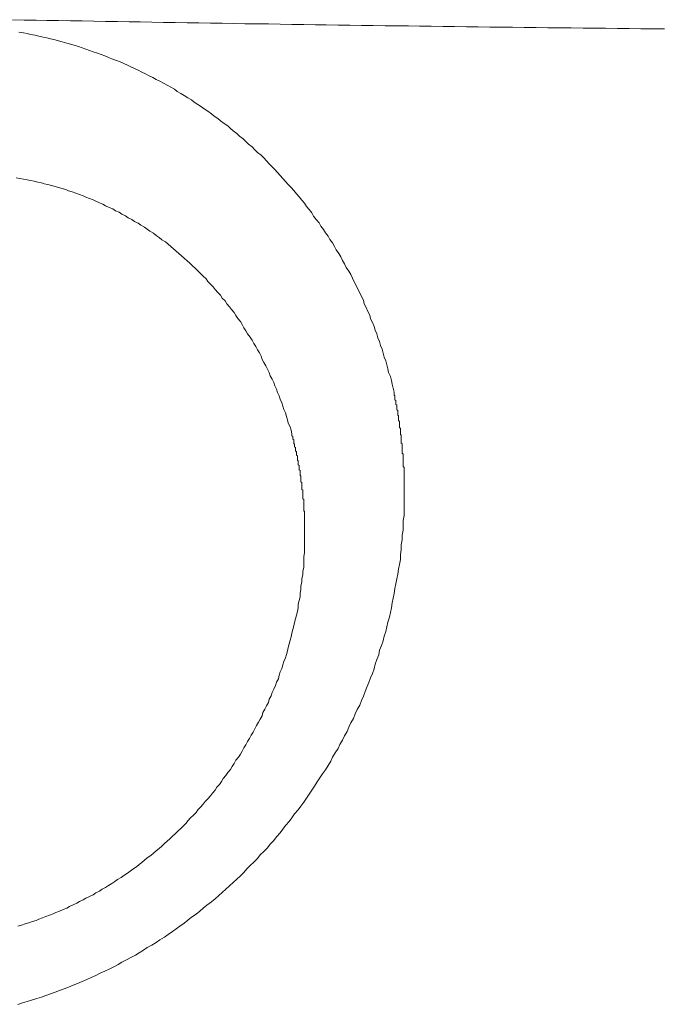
# Model space of a CAD drawing. Header units: millimetres. Extents: x -2274 to 12297, y -16157 to 26321.
# Tile 70 of 256: x -77.915 to -77.206, y -7056.314 to -7055.225. Entities that reach past the tile are written whole.
import ezdxf

# ---------------------------------------------------------------- set-up
doc = ezdxf.new("R2010")
doc.units = ezdxf.units.MM

msp = doc.modelspace()

# ---------------------------------------------------------------- linework, layer by layer
at = {"color": 253, "lineweight": 13}
for points in [[(-77.2023, -7055.2355, 0), (-77.2153, -7055.2354, 0), (-77.2283, -7055.2352, 0), (-77.2413, -7055.2351, 0), (-77.2543, -7055.235, 0), (-77.2673, -7055.2348, 0), (-77.2803, -7055.2347, 0), (-77.2923, -7055.2346, 0), (-77.3053, -7055.2344, 0), (-77.3183, -7055.2343, 0), (-77.3313, -7055.2341, 0), (-77.3443, -7055.234, 0), (-77.3573, -7055.2338, 0), (-77.3703, -7055.2337, 0), (-77.3833, -7055.2335, 0), (-77.3953, -7055.2334, 0), (-77.4083, -7055.2332, 0), (-77.4213, -7055.2331, 0), (-77.4343, -7055.2329, 0), (-77.4473, -7055.2327, 0), (-77.4603, -7055.2326, 0), (-77.4733, -7055.2324, 0), (-77.4853, -7055.2322, 0), (-77.4983, -7055.2321, 0), (-77.5113, -7055.2319, 0), (-77.5243, -7055.2317, 0), (-77.5373, -7055.2315, 0), (-77.5503, -7055.2314, 0), (-77.5633, -7055.2312, 0), (-77.5763, -7055.231, 0), (-77.5883, -7055.2308, 0), (-77.6013, -7055.2306, 0), (-77.6143, -7055.2304, 0), (-77.6273, -7055.2302, 0), (-77.6403, -7055.23, 0), (-77.6533, -7055.2298, 0), (-77.6663, -7055.2297, 0), (-77.6793, -7055.2295, 0), (-77.6913, -7055.2292, 0), (-77.7043, -7055.229, 0), (-77.7173, -7055.2288, 0), (-77.7303, -7055.2286, 0), (-77.7433, -7055.2284, 0), (-77.7563, -7055.2282, 0), (-77.7693, -7055.228, 0), (-77.7823, -7055.2278, 0), (-77.7943, -7055.2276, 0), (-77.8073, -7055.2274, 0), (-77.8203, -7055.2271, 0), (-77.8333, -7055.2269, 0), (-77.8463, -7055.2267, 0), (-77.8593, -7055.2265, 0), (-77.8723, -7055.2262, 0), (-77.8853, -7055.226, 0), (-77.8973, -7055.2258, 0), (-77.9103, -7055.2256, 0), (-77.9233, -7055.2253, 0)], [(-77.9163, -7055.239, 0), (-77.9113, -7055.2398, 0), (-77.9073, -7055.2407, 0), (-77.9033, -7055.2415, 0), (-77.8983, -7055.2424, 0), (-77.8943, -7055.2434, 0), (-77.8893, -7055.2444, 0), (-77.8853, -7055.2454, 0), (-77.8813, -7055.2465, 0), (-77.8763, -7055.2476, 0), (-77.8723, -7055.2487, 0), (-77.8683, -7055.2499, 0), (-77.8633, -7055.2511, 0), (-77.8593, -7055.2524, 0), (-77.8553, -7055.2536, 0), (-77.8503, -7055.255, 0), (-77.8463, -7055.2563, 0), (-77.8423, -7055.2578, 0), (-77.8383, -7055.2592, 0), (-77.8343, -7055.2607, 0), (-77.8293, -7055.2622, 0), (-77.8253, -7055.2637, 0), (-77.8213, -7055.2653, 0), (-77.8173, -7055.267, 0), (-77.8133, -7055.2686, 0), (-77.8083, -7055.2703, 0), (-77.8043, -7055.272, 0), (-77.8003, -7055.2738, 0), (-77.7963, -7055.2756, 0), (-77.7923, -7055.2775, 0), (-77.7883, -7055.2793, 0), (-77.7843, -7055.2812, 0), (-77.7803, -7055.2832, 0), (-77.7763, -7055.2852, 0), (-77.7723, -7055.2872, 0), (-77.7683, -7055.2892, 0), (-77.7643, -7055.2913, 0), (-77.7603, -7055.2934, 0), (-77.7563, -7055.2956, 0), (-77.7523, -7055.2978, 0), (-77.7483, -7055.3, 0), (-77.7443, -7055.3022, 0), (-77.7413, -7055.3045, 0), (-77.7373, -7055.3068, 0), (-77.7333, -7055.3092, 0), (-77.7293, -7055.3116, 0), (-77.7253, -7055.314, 0), (-77.7223, -7055.3165, 0), (-77.7183, -7055.3189, 0), (-77.7143, -7055.3215, 0), (-77.7113, -7055.324, 0), (-77.7073, -7055.3266, 0), (-77.7033, -7055.3292, 0), (-77.7003, -7055.3318, 0), (-77.6963, -7055.3345, 0), (-77.6933, -7055.3372, 0), (-77.6893, -7055.34, 0), (-77.6853, -7055.3427, 0), (-77.6823, -7055.3455, 0), (-77.6793, -7055.3483, 0), (-77.6753, -7055.3512, 0), (-77.6723, -7055.3541, 0), (-77.6683, -7055.357, 0), (-77.6653, -7055.36, 0), (-77.6623, -7055.3629, 0), (-77.6583, -7055.3659, 0), (-77.6553, -7055.369, 0), (-77.6523, -7055.372, 0), (-77.6483, -7055.3751, 0), (-77.6453, -7055.3782, 0), (-77.6423, -7055.3814, 0), (-77.6393, -7055.3846, 0), (-77.6363, -7055.3878, 0), (-77.6333, -7055.391, 0), (-77.6303, -7055.3942, 0), (-77.6273, -7055.3975, 0), (-77.6243, -7055.4008, 0), (-77.6213, -7055.4042, 0), (-77.6183, -7055.4075, 0), (-77.6153, -7055.4109, 0), (-77.6123, -7055.4143, 0), (-77.6093, -7055.4178, 0), (-77.6063, -7055.4212, 0), (-77.6033, -7055.4247, 0), (-77.6003, -7055.4282, 0), (-77.5983, -7055.4318, 0), (-77.5953, -7055.4353, 0), (-77.5923, -7055.4389, 0), (-77.5903, -7055.4425, 0), (-77.5873, -7055.4462, 0), (-77.5843, -7055.4498, 0), (-77.5823, -7055.4535, 0), (-77.5793, -7055.4572, 0), (-77.5773, -7055.4609, 0), (-77.5743, -7055.4647, 0), (-77.5723, -7055.4684, 0), (-77.5693, -7055.4722, 0), (-77.5673, -7055.476, 0), (-77.5653, -7055.4799, 0), (-77.5623, -7055.4837, 0), (-77.5603, -7055.4876, 0), (-77.5583, -7055.4915, 0), (-77.5563, -7055.4954, 0), (-77.5543, -7055.4993, 0), (-77.5513, -7055.5033, 0), (-77.5493, -7055.5072, 0), (-77.5473, -7055.5112, 0), (-77.5453, -7055.5152, 0), (-77.5433, -7055.5192, 0), (-77.5413, -7055.5233, 0), (-77.5393, -7055.5273, 0), (-77.5373, -7055.5314, 0), (-77.5353, -7055.5355, 0), (-77.5343, -7055.5396, 0), (-77.5323, -7055.5437, 0), (-77.5303, -7055.5478, 0), (-77.5283, -7055.5519, 0), (-77.5273, -7055.5561, 0), (-77.5253, -7055.5603, 0), (-77.5233, -7055.5644, 0), (-77.5223, -7055.5686, 0), (-77.5203, -7055.5728, 0), (-77.5193, -7055.5771, 0), (-77.5173, -7055.5813, 0), (-77.5163, -7055.5855, 0), (-77.5143, -7055.5898, 0), (-77.5133, -7055.594, 0), (-77.5123, -7055.5983, 0), (-77.5103, -7055.6026, 0), (-77.5093, -7055.6069, 0), (-77.5083, -7055.6112, 0), (-77.5073, -7055.6155, 0), (-77.5053, -7055.6198, 0), (-77.5043, -7055.6241, 0), (-77.5033, -7055.6284, 0), (-77.5023, -7055.6328, 0), (-77.5013, -7055.6371, 0)], [(-77.6143, -7055.6831, 0), (-77.6153, -7055.6793, 0), (-77.6163, -7055.6754, 0), (-77.6183, -7055.6716, 0), (-77.6193, -7055.6678, 0), (-77.6203, -7055.664, 0), (-77.6213, -7055.6602, 0), (-77.6233, -7055.6564, 0), (-77.6243, -7055.6526, 0), (-77.6253, -7055.6488, 0), (-77.6273, -7055.6451, 0), (-77.6283, -7055.6413, 0), (-77.6303, -7055.6376, 0), (-77.6313, -7055.6338, 0), (-77.6333, -7055.6301, 0), (-77.6343, -7055.6264, 0), (-77.6363, -7055.6227, 0), (-77.6383, -7055.619, 0), (-77.6393, -7055.6154, 0), (-77.6413, -7055.6117, 0), (-77.6433, -7055.6081, 0), (-77.6453, -7055.6045, 0), (-77.6473, -7055.6009, 0), (-77.6483, -7055.5973, 0), (-77.6503, -7055.5937, 0), (-77.6523, -7055.5902, 0), (-77.6543, -7055.5867, 0), (-77.6563, -7055.5832, 0), (-77.6583, -7055.5797, 0), (-77.6603, -7055.5762, 0), (-77.6633, -7055.5727, 0), (-77.6653, -7055.5693, 0), (-77.6673, -7055.5659, 0), (-77.6693, -7055.5625, 0), (-77.6713, -7055.5592, 0), (-77.6743, -7055.5558, 0), (-77.6763, -7055.5525, 0), (-77.6783, -7055.5492, 0), (-77.6813, -7055.5459, 0), (-77.6833, -7055.5427, 0), (-77.6863, -7055.5395, 0), (-77.6883, -7055.5363, 0), (-77.6913, -7055.5331, 0), (-77.6933, -7055.53, 0), (-77.6963, -7055.5269, 0), (-77.6993, -7055.5238, 0), (-77.7013, -7055.5207, 0), (-77.7043, -7055.5177, 0), (-77.7073, -7055.5147, 0), (-77.7093, -7055.5117, 0), (-77.7123, -7055.5088, 0), (-77.7153, -7055.5059, 0), (-77.7183, -7055.503, 0), (-77.7213, -7055.5001, 0), (-77.7243, -7055.4973, 0), (-77.7273, -7055.4945, 0), (-77.7303, -7055.4918, 0), (-77.7333, -7055.4891, 0), (-77.7363, -7055.4864, 0), (-77.7393, -7055.4837, 0), (-77.7423, -7055.4811, 0), (-77.7453, -7055.4786, 0), (-77.7483, -7055.476, 0), (-77.7513, -7055.4735, 0), (-77.7543, -7055.471, 0), (-77.7583, -7055.4686, 0), (-77.7613, -7055.4662, 0), (-77.7643, -7055.4638, 0), (-77.7673, -7055.4615, 0), (-77.7713, -7055.4592, 0), (-77.7743, -7055.4569, 0), (-77.7773, -7055.4547, 0), (-77.7813, -7055.4525, 0), (-77.7843, -7055.4504, 0), (-77.7883, -7055.4483, 0), (-77.7913, -7055.4462, 0), (-77.7953, -7055.4442, 0), (-77.7983, -7055.4422, 0), (-77.8023, -7055.4403, 0), (-77.8053, -7055.4383, 0), (-77.8093, -7055.4365, 0), (-77.8123, -7055.4346, 0), (-77.8163, -7055.4328, 0), (-77.8203, -7055.4311, 0), (-77.8233, -7055.4294, 0), (-77.8273, -7055.4277, 0), (-77.8313, -7055.4261, 0), (-77.8343, -7055.4245, 0), (-77.8383, -7055.4229, 0), (-77.8423, -7055.4214, 0), (-77.8453, -7055.4199, 0), (-77.8493, -7055.4185, 0), (-77.8533, -7055.4171, 0), (-77.8573, -7055.4158, 0), (-77.8613, -7055.4145, 0), (-77.8643, -7055.4132, 0), (-77.8683, -7055.412, 0), (-77.8723, -7055.4109, 0), (-77.8763, -7055.4097, 0), (-77.8803, -7055.4087, 0), (-77.8843, -7055.4076, 0), (-77.8883, -7055.4066, 0), (-77.8913, -7055.4057, 0), (-77.8953, -7055.4048, 0), (-77.8993, -7055.4039, 0), (-77.9033, -7055.4031, 0), (-77.9073, -7055.4023, 0), (-77.9113, -7055.4016, 0), (-77.9153, -7055.4009, 0), (-77.9193, -7055.4003, 0)], [(-77.4903, -7055.7465, 0), (-77.4903, -7055.7456, 0), (-77.4903, -7055.7447, 0), (-77.4903, -7055.7438, 0), (-77.4903, -7055.743, 0), (-77.4903, -7055.7421, 0), (-77.4903, -7055.7412, 0), (-77.4903, -7055.7404, 0), (-77.4903, -7055.7395, 0), (-77.4903, -7055.7386, 0), (-77.4903, -7055.7378, 0), (-77.4903, -7055.7369, 0), (-77.4903, -7055.736, 0), (-77.4903, -7055.7351, 0), (-77.4903, -7055.7343, 0), (-77.4903, -7055.7334, 0), (-77.4903, -7055.7325, 0), (-77.4903, -7055.7317, 0), (-77.4903, -7055.7308, 0), (-77.4903, -7055.7299, 0), (-77.4903, -7055.7291, 0), (-77.4903, -7055.7282, 0), (-77.4903, -7055.7273, 0), (-77.4903, -7055.7264, 0), (-77.4903, -7055.7256, 0), (-77.4903, -7055.7247, 0), (-77.4903, -7055.7238, 0), (-77.4903, -7055.723, 0), (-77.4903, -7055.7221, 0), (-77.4903, -7055.7212, 0), (-77.4903, -7055.7204, 0), (-77.4913, -7055.7195, 0), (-77.4913, -7055.7186, 0), (-77.4913, -7055.7178, 0), (-77.4913, -7055.7169, 0), (-77.4913, -7055.716, 0), (-77.4913, -7055.7152, 0), (-77.4913, -7055.7143, 0), (-77.4913, -7055.7134, 0), (-77.4913, -7055.7126, 0), (-77.4913, -7055.7117, 0), (-77.4913, -7055.7108, 0), (-77.4913, -7055.71, 0), (-77.4913, -7055.7091, 0), (-77.4913, -7055.7082, 0), (-77.4913, -7055.7074, 0), (-77.4913, -7055.7065, 0), (-77.4913, -7055.7056, 0), (-77.4923, -7055.7048, 0), (-77.4923, -7055.7039, 0), (-77.4923, -7055.703, 0), (-77.4923, -7055.7022, 0), (-77.4923, -7055.7013, 0), (-77.4923, -7055.7004, 0), (-77.4923, -7055.6996, 0), (-77.4923, -7055.6987, 0), (-77.4923, -7055.6978, 0), (-77.4923, -7055.697, 0), (-77.4923, -7055.6961, 0), (-77.4923, -7055.6953, 0), (-77.4923, -7055.6944, 0), (-77.4933, -7055.6935, 0), (-77.4933, -7055.6927, 0), (-77.4933, -7055.6918, 0), (-77.4933, -7055.6909, 0), (-77.4933, -7055.6901, 0), (-77.4933, -7055.6892, 0), (-77.4933, -7055.6883, 0), (-77.4933, -7055.6875, 0), (-77.4933, -7055.6866, 0), (-77.4933, -7055.6858, 0), (-77.4933, -7055.6849, 0), (-77.4943, -7055.684, 0), (-77.4943, -7055.6832, 0), (-77.4943, -7055.6823, 0), (-77.4943, -7055.6815, 0), (-77.4943, -7055.6806, 0), (-77.4943, -7055.6797, 0), (-77.4943, -7055.6789, 0), (-77.4943, -7055.678, 0), (-77.4943, -7055.6772, 0), (-77.4953, -7055.6763, 0), (-77.4953, -7055.6755, 0), (-77.4953, -7055.6746, 0), (-77.4953, -7055.6737, 0), (-77.4953, -7055.6729, 0), (-77.4953, -7055.672, 0), (-77.4953, -7055.6712, 0), (-77.4953, -7055.6703, 0), (-77.4953, -7055.6695, 0), (-77.4963, -7055.6686, 0), (-77.4963, -7055.6677, 0), (-77.4963, -7055.6669, 0), (-77.4963, -7055.666, 0), (-77.4963, -7055.6652, 0), (-77.4963, -7055.6643, 0), (-77.4963, -7055.6635, 0), (-77.4973, -7055.6626, 0), (-77.4973, -7055.6618, 0), (-77.4973, -7055.6609, 0), (-77.4973, -7055.66, 0), (-77.4973, -7055.6592, 0), (-77.4973, -7055.6583, 0), (-77.4973, -7055.6575, 0), (-77.4983, -7055.6566, 0), (-77.4983, -7055.6558, 0), (-77.4983, -7055.6549, 0), (-77.4983, -7055.6541, 0), (-77.4983, -7055.6532, 0), (-77.4983, -7055.6524, 0), (-77.4983, -7055.6515, 0), (-77.4993, -7055.6507, 0), (-77.4993, -7055.6498, 0), (-77.4993, -7055.649, 0), (-77.4993, -7055.6481, 0), (-77.4993, -7055.6473, 0), (-77.4993, -7055.6464, 0), (-77.5003, -7055.6456, 0), (-77.5003, -7055.6447, 0), (-77.5003, -7055.6439, 0), (-77.5003, -7055.6431, 0), (-77.5003, -7055.6422, 0), (-77.5003, -7055.6414, 0), (-77.5013, -7055.6405, 0), (-77.5013, -7055.6397, 0), (-77.5013, -7055.6388, 0), (-77.5013, -7055.638, 0), (-77.5013, -7055.6371, 0)], [(-77.6003, -7055.7819, 0), (-77.6003, -7055.7811, 0), (-77.6003, -7055.7803, 0), (-77.6003, -7055.7796, 0), (-77.6003, -7055.7788, 0), (-77.6003, -7055.778, 0), (-77.6003, -7055.7772, 0), (-77.6003, -7055.7764, 0), (-77.6003, -7055.7756, 0), (-77.6003, -7055.7748, 0), (-77.6003, -7055.774, 0), (-77.6003, -7055.7732, 0), (-77.6003, -7055.7724, 0), (-77.6003, -7055.7716, 0), (-77.6003, -7055.7709, 0), (-77.6003, -7055.7701, 0), (-77.6003, -7055.7693, 0), (-77.6013, -7055.7685, 0), (-77.6013, -7055.7677, 0), (-77.6013, -7055.7669, 0), (-77.6013, -7055.7661, 0), (-77.6013, -7055.7653, 0), (-77.6013, -7055.7645, 0), (-77.6013, -7055.7638, 0), (-77.6013, -7055.763, 0), (-77.6013, -7055.7622, 0), (-77.6013, -7055.7614, 0), (-77.6013, -7055.7606, 0), (-77.6013, -7055.7598, 0), (-77.6013, -7055.759, 0), (-77.6013, -7055.7582, 0), (-77.6013, -7055.7574, 0), (-77.6013, -7055.7567, 0), (-77.6013, -7055.7559, 0), (-77.6023, -7055.7551, 0), (-77.6023, -7055.7543, 0), (-77.6023, -7055.7535, 0), (-77.6023, -7055.7527, 0), (-77.6023, -7055.7519, 0), (-77.6023, -7055.7512, 0), (-77.6023, -7055.7504, 0), (-77.6023, -7055.7496, 0), (-77.6023, -7055.7488, 0), (-77.6023, -7055.748, 0), (-77.6023, -7055.7472, 0), (-77.6023, -7055.7464, 0), (-77.6023, -7055.7457, 0), (-77.6033, -7055.7449, 0), (-77.6033, -7055.7441, 0), (-77.6033, -7055.7433, 0), (-77.6033, -7055.7425, 0), (-77.6033, -7055.7417, 0), (-77.6033, -7055.741, 0), (-77.6033, -7055.7402, 0), (-77.6033, -7055.7394, 0), (-77.6033, -7055.7386, 0), (-77.6033, -7055.7378, 0), (-77.6033, -7055.737, 0), (-77.6043, -7055.7363, 0), (-77.6043, -7055.7355, 0), (-77.6043, -7055.7347, 0), (-77.6043, -7055.7339, 0), (-77.6043, -7055.7331, 0), (-77.6043, -7055.7324, 0), (-77.6043, -7055.7316, 0), (-77.6043, -7055.7308, 0), (-77.6043, -7055.73, 0), (-77.6053, -7055.7292, 0), (-77.6053, -7055.7285, 0), (-77.6053, -7055.7277, 0), (-77.6053, -7055.7269, 0), (-77.6053, -7055.7261, 0), (-77.6053, -7055.7254, 0), (-77.6053, -7055.7246, 0), (-77.6053, -7055.7238, 0), (-77.6063, -7055.723, 0), (-77.6063, -7055.7223, 0), (-77.6063, -7055.7215, 0), (-77.6063, -7055.7207, 0), (-77.6063, -7055.7199, 0), (-77.6063, -7055.7192, 0), (-77.6063, -7055.7184, 0), (-77.6073, -7055.7176, 0), (-77.6073, -7055.7168, 0), (-77.6073, -7055.7161, 0), (-77.6073, -7055.7153, 0), (-77.6073, -7055.7145, 0), (-77.6073, -7055.7137, 0), (-77.6073, -7055.713, 0), (-77.6083, -7055.7122, 0), (-77.6083, -7055.7114, 0), (-77.6083, -7055.7107, 0), (-77.6083, -7055.7099, 0), (-77.6083, -7055.7091, 0), (-77.6083, -7055.7083, 0), (-77.6083, -7055.7076, 0), (-77.6093, -7055.7068, 0), (-77.6093, -7055.706, 0), (-77.6093, -7055.7053, 0), (-77.6093, -7055.7045, 0), (-77.6093, -7055.7037, 0), (-77.6093, -7055.703, 0), (-77.6103, -7055.7022, 0), (-77.6103, -7055.7014, 0), (-77.6103, -7055.7007, 0), (-77.6103, -7055.6999, 0), (-77.6103, -7055.6991, 0), (-77.6103, -7055.6984, 0), (-77.6113, -7055.6976, 0), (-77.6113, -7055.6969, 0), (-77.6113, -7055.6961, 0), (-77.6113, -7055.6953, 0), (-77.6113, -7055.6946, 0), (-77.6123, -7055.6938, 0), (-77.6123, -7055.693, 0), (-77.6123, -7055.6923, 0), (-77.6123, -7055.6915, 0), (-77.6123, -7055.6908, 0), (-77.6123, -7055.69, 0), (-77.6133, -7055.6893, 0), (-77.6133, -7055.6885, 0), (-77.6133, -7055.6877, 0), (-77.6133, -7055.687, 0), (-77.6133, -7055.6862, 0), (-77.6143, -7055.6855, 0), (-77.6143, -7055.6847, 0), (-77.6143, -7055.684, 0), (-77.6143, -7055.6832, 0)], [(-77.9173, -7056.3142, 0), (-77.9123, -7056.3127, 0), (-77.9073, -7056.3112, 0), (-77.9023, -7056.3096, 0), (-77.8963, -7056.3079, 0), (-77.8913, -7056.3063, 0), (-77.8863, -7056.3045, 0), (-77.8813, -7056.3027, 0), (-77.8763, -7056.3009, 0), (-77.8713, -7056.299, 0), (-77.8663, -7056.2971, 0), (-77.8613, -7056.2951, 0), (-77.8563, -7056.2931, 0), (-77.8513, -7056.291, 0), (-77.8463, -7056.2889, 0), (-77.8413, -7056.2867, 0), (-77.8363, -7056.2845, 0), (-77.8313, -7056.2822, 0), (-77.8263, -7056.2799, 0), (-77.8213, -7056.2776, 0), (-77.8163, -7056.2752, 0), (-77.8113, -7056.2727, 0), (-77.8063, -7056.2702, 0), (-77.8023, -7056.2677, 0), (-77.7973, -7056.2651, 0), (-77.7923, -7056.2625, 0), (-77.7873, -7056.2598, 0), (-77.7833, -7056.2571, 0), (-77.7783, -7056.2543, 0), (-77.7743, -7056.2515, 0), (-77.7693, -7056.2487, 0), (-77.7643, -7056.2458, 0), (-77.7603, -7056.2428, 0), (-77.7553, -7056.2399, 0), (-77.7513, -7056.2369, 0), (-77.7463, -7056.2338, 0), (-77.7423, -7056.2307, 0), (-77.7383, -7056.2276, 0), (-77.7333, -7056.2244, 0), (-77.7293, -7056.2212, 0), (-77.7253, -7056.2179, 0), (-77.7203, -7056.2146, 0), (-77.7163, -7056.2113, 0), (-77.7123, -7056.2079, 0), (-77.7083, -7056.2045, 0), (-77.7033, -7056.201, 0), (-77.6993, -7056.1975, 0), (-77.6953, -7056.194, 0), (-77.6913, -7056.1905, 0), (-77.6873, -7056.1869, 0), (-77.6833, -7056.1832, 0), (-77.6793, -7056.1796, 0), (-77.6753, -7056.1759, 0), (-77.6713, -7056.1721, 0), (-77.6673, -7056.1683, 0), (-77.6643, -7056.1645, 0), (-77.6603, -7056.1607, 0), (-77.6563, -7056.1568, 0), (-77.6523, -7056.1529, 0), (-77.6493, -7056.149, 0), (-77.6453, -7056.145, 0), (-77.6413, -7056.141, 0), (-77.6383, -7056.137, 0), (-77.6343, -7056.1329, 0), (-77.6313, -7056.1288, 0), (-77.6273, -7056.1247, 0), (-77.6243, -7056.1205, 0), (-77.6213, -7056.1163, 0), (-77.6173, -7056.1121, 0), (-77.6143, -7056.1078, 0), (-77.6113, -7056.1036, 0), (-77.6073, -7056.0992, 0), (-77.6043, -7056.0949, 0), (-77.6013, -7056.0905, 0), (-77.5983, -7056.0862, 0), (-77.5953, -7056.0817, 0), (-77.5923, -7056.0773, 0), (-77.5893, -7056.0728, 0), (-77.5863, -7056.0683, 0), (-77.5833, -7056.0638, 0), (-77.5803, -7056.0592, 0), (-77.5773, -7056.0547, 0), (-77.5743, -7056.0501, 0), (-77.5713, -7056.0454, 0), (-77.5693, -7056.0408, 0), (-77.5663, -7056.0361, 0), (-77.5633, -7056.0314, 0), (-77.5613, -7056.0267, 0), (-77.5583, -7056.0219, 0), (-77.5563, -7056.0172, 0), (-77.5533, -7056.0124, 0), (-77.5513, -7056.0076, 0), (-77.5493, -7056.0027, 0), (-77.5463, -7055.9979, 0), (-77.5443, -7055.993, 0), (-77.5423, -7055.9881, 0), (-77.5393, -7055.9832, 0), (-77.5373, -7055.9782, 0), (-77.5353, -7055.9733, 0), (-77.5333, -7055.9683, 0), (-77.5313, -7055.9633, 0), (-77.5293, -7055.9583, 0), (-77.5273, -7055.9532, 0), (-77.5253, -7055.9482, 0), (-77.5233, -7055.9431, 0), (-77.5223, -7055.938, 0), (-77.5203, -7055.9329, 0), (-77.5183, -7055.9278, 0), (-77.5173, -7055.9226, 0), (-77.5153, -7055.9174, 0), (-77.5133, -7055.9123, 0), (-77.5123, -7055.9071, 0), (-77.5103, -7055.9019, 0), (-77.5093, -7055.8966, 0), (-77.5083, -7055.8914, 0), (-77.5063, -7055.8861, 0), (-77.5053, -7055.8809, 0), (-77.5043, -7055.8756, 0), (-77.5033, -7055.8703, 0), (-77.5023, -7055.865, 0), (-77.5013, -7055.8597, 0), (-77.5003, -7055.8543, 0), (-77.4993, -7055.849, 0), (-77.4983, -7055.8437, 0), (-77.4973, -7055.8383, 0), (-77.4963, -7055.8329, 0), (-77.4953, -7055.8276, 0), (-77.4943, -7055.8222, 0), (-77.4943, -7055.8168, 0), (-77.4933, -7055.8114, 0), (-77.4933, -7055.806, 0), (-77.4923, -7055.8006, 0), (-77.4923, -7055.7952, 0), (-77.4913, -7055.7898, 0), (-77.4913, -7055.7844, 0), (-77.4913, -7055.779, 0), (-77.4903, -7055.7735, 0), (-77.4903, -7055.7681, 0), (-77.4903, -7055.7627, 0), (-77.4903, -7055.7573, 0), (-77.4903, -7055.7519, 0), (-77.4903, -7055.7465, 0)], [(-77.9173, -7056.2277, 0), (-77.9133, -7056.2265, 0), (-77.9093, -7056.2253, 0), (-77.9053, -7056.224, 0), (-77.9013, -7056.2227, 0), (-77.8973, -7056.2214, 0), (-77.8943, -7056.22, 0), (-77.8903, -7056.2186, 0), (-77.8863, -7056.2171, 0), (-77.8823, -7056.2157, 0), (-77.8783, -7056.2141, 0), (-77.8753, -7056.2126, 0), (-77.8713, -7056.211, 0), (-77.8673, -7056.2093, 0), (-77.8633, -7056.2077, 0), (-77.8603, -7056.206, 0), (-77.8563, -7056.2042, 0), (-77.8523, -7056.2024, 0), (-77.8493, -7056.2006, 0), (-77.8453, -7056.1988, 0), (-77.8423, -7056.1969, 0), (-77.8383, -7056.1949, 0), (-77.8343, -7056.193, 0), (-77.8313, -7056.191, 0), (-77.8273, -7056.189, 0), (-77.8243, -7056.1869, 0), (-77.8203, -7056.1848, 0), (-77.8173, -7056.1827, 0), (-77.8133, -7056.1806, 0), (-77.8103, -7056.1784, 0), (-77.8073, -7056.1761, 0), (-77.8033, -7056.1739, 0), (-77.8003, -7056.1716, 0), (-77.7963, -7056.1693, 0), (-77.7933, -7056.1669, 0), (-77.7903, -7056.1646, 0), (-77.7863, -7056.1622, 0), (-77.7833, -7056.1597, 0), (-77.7803, -7056.1573, 0), (-77.7773, -7056.1548, 0), (-77.7743, -7056.1522, 0), (-77.7703, -7056.1497, 0), (-77.7673, -7056.1471, 0), (-77.7643, -7056.1445, 0), (-77.7613, -7056.1419, 0), (-77.7583, -7056.1392, 0), (-77.7553, -7056.1365, 0), (-77.7523, -7056.1338, 0), (-77.7493, -7056.131, 0), (-77.7463, -7056.1283, 0), (-77.7433, -7056.1255, 0), (-77.7403, -7056.1226, 0), (-77.7373, -7056.1198, 0), (-77.7343, -7056.1169, 0), (-77.7313, -7056.114, 0), (-77.7293, -7056.1111, 0), (-77.7263, -7056.1081, 0), (-77.7233, -7056.1051, 0), (-77.7203, -7056.1021, 0), (-77.7183, -7056.0991, 0), (-77.7153, -7056.0961, 0), (-77.7123, -7056.093, 0), (-77.7103, -7056.0899, 0), (-77.7073, -7056.0868, 0), (-77.7043, -7056.0836, 0), (-77.7023, -7056.0805, 0), (-77.6993, -7056.0773, 0), (-77.6973, -7056.0741, 0), (-77.6943, -7056.0709, 0), (-77.6923, -7056.0676, 0), (-77.6903, -7056.0644, 0), (-77.6873, -7056.0611, 0), (-77.6853, -7056.0578, 0), (-77.6823, -7056.0544, 0), (-77.6803, -7056.0511, 0), (-77.6783, -7056.0477, 0), (-77.6763, -7056.0443, 0), (-77.6733, -7056.0409, 0), (-77.6713, -7056.0375, 0), (-77.6693, -7056.0341, 0), (-77.6673, -7056.0306, 0), (-77.6653, -7056.0271, 0), (-77.6633, -7056.0236, 0), (-77.6613, -7056.0201, 0), (-77.6593, -7056.0166, 0), (-77.6573, -7056.0131, 0), (-77.6553, -7056.0095, 0), (-77.6533, -7056.0059, 0), (-77.6513, -7056.0023, 0), (-77.6493, -7055.9987, 0), (-77.6473, -7055.9951, 0), (-77.6463, -7055.9914, 0), (-77.6443, -7055.9878, 0), (-77.6423, -7055.9841, 0), (-77.6403, -7055.9804, 0), (-77.6393, -7055.9767, 0), (-77.6373, -7055.973, 0), (-77.6363, -7055.9692, 0), (-77.6343, -7055.9655, 0), (-77.6323, -7055.9617, 0), (-77.6313, -7055.9579, 0), (-77.6293, -7055.9541, 0), (-77.6283, -7055.9503, 0), (-77.6273, -7055.9465, 0), (-77.6253, -7055.9427, 0), (-77.6243, -7055.9388, 0), (-77.6233, -7055.935, 0), (-77.6213, -7055.9311, 0), (-77.6203, -7055.9272, 0), (-77.6193, -7055.9233, 0), (-77.6183, -7055.9194, 0), (-77.6173, -7055.9155, 0), (-77.6163, -7055.9116, 0), (-77.6153, -7055.9076, 0), (-77.6143, -7055.9037, 0), (-77.6133, -7055.8997, 0), (-77.6123, -7055.8957, 0), (-77.6113, -7055.8918, 0), (-77.6103, -7055.8878, 0), (-77.6093, -7055.8838, 0), (-77.6083, -7055.8797, 0), (-77.6073, -7055.8757, 0), (-77.6073, -7055.8717, 0), (-77.6063, -7055.8677, 0), (-77.6053, -7055.8636, 0), (-77.6053, -7055.8596, 0), (-77.6043, -7055.8555, 0), (-77.6043, -7055.8514, 0), (-77.6033, -7055.8474, 0), (-77.6033, -7055.8433, 0), (-77.6023, -7055.8392, 0), (-77.6023, -7055.8351, 0), (-77.6013, -7055.8311, 0), (-77.6013, -7055.827, 0), (-77.6013, -7055.8229, 0), (-77.6013, -7055.8188, 0), (-77.6003, -7055.8147, 0), (-77.6003, -7055.8106, 0), (-77.6003, -7055.8065, 0), (-77.6003, -7055.8024, 0), (-77.6003, -7055.7983, 0), (-77.6003, -7055.7942, 0), (-77.6003, -7055.7901, 0), (-77.6003, -7055.786, 0), (-77.6003, -7055.7819, 0)]]:
    msp.add_polyline3d(points, dxfattribs=at)

doc.saveas('drawing.dxf')
